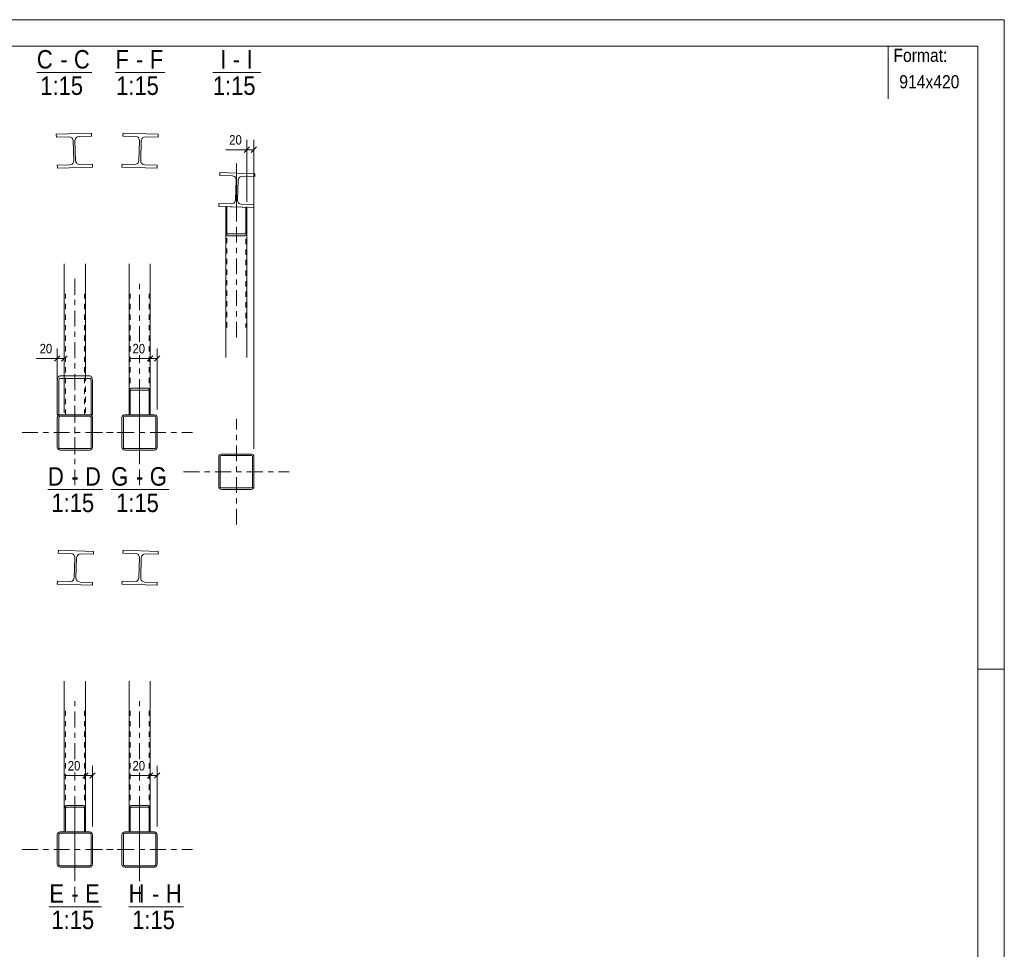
# Model space of a CAD drawing. Header units: millimetres. Extents: x 0 to 914, y 0 to 420.
# Tile 10 of 10: x 728 to 914, y 244 to 420. Entities that reach past the tile are written whole.
import ezdxf

# ---------------------------------------------------------------- set-up
doc = ezdxf.new("R2010")
doc.units = ezdxf.units.MM
for name, pattern in [('XKITLINE00', [0]), ('XKITLINE01', [4, 1, -1, 1, -1]), ('XKITLINE03', [6, 3, -1, 1, -1])]:
    doc.linetypes.add(name, pattern=pattern)
for name, color, linetype, lineweight in [('Arkusz rysunku', 3, 'Continuous', 0), ('Element', 2, 'Continuous', 0), ('Inny typ obiektu', 7, 'Continuous', 0), ('Wymiar', 4, 'Continuous', 0)]:
    doc.layers.add(name, color=color, linetype=linetype, lineweight=lineweight)
doc.styles.add('ARIAL', font='ARIAL.TTF')

msp = doc.modelspace()

# ---------------------------------------------------------------- linework, layer by layer
at = {"layer": 'Arkusz rysunku', "linetype": 'XKITLINE00', "lineweight": 0}
for p, q in [((914, 420), (0, 420)), ((914, 0), (914, 420)), ((909, 415), (5, 415)), ((909, 5), (909, 415)), ((914, 297), (909, 297))]:
    msp.add_line(p, q, dxfattribs=at)
at = {"layer": 'Element', "linetype": 'XKITLINE00', "lineweight": 0}
for p, q in [((734.44, 398.29), (741.11, 398.5)), ((734.44, 398.29), (741.11, 398.5)), ((734.46, 397.76), (734.44, 398.29)), ((734.46, 397.76), (734.44, 398.29)), ((734.46, 397.76), (736.83, 397.83)), ((734.46, 397.76), (736.83, 397.83)), ((736.83, 397.83), (737.13, 397.78)), ((736.83, 397.83), (737.13, 397.78)), ((737.58, 397.36), (737.65, 397.06)), ((737.58, 397.36), (737.65, 397.06)), ((737.98, 397.07), (738.03, 397.38)), ((737.98, 397.07), (738.03, 397.38)), ((738.45, 397.82), (738.76, 397.89)), ((738.45, 397.82), (738.76, 397.89)), ((741.12, 397.97), (738.76, 397.89)), ((741.12, 397.97), (738.76, 397.89)), ((741.11, 398.5), (741.12, 397.97)), ((741.11, 398.5), (741.12, 397.97)), ((747.07, 397.97), (747.09, 398.5)), ((747.07, 397.97), (747.09, 398.5)), ((749.44, 397.89), (747.07, 397.97)), ((749.44, 397.89), (747.07, 397.97)), ((747.09, 398.5), (753.75, 398.29)), ((747.09, 398.5), (753.75, 398.29)), ((749.44, 397.89), (749.74, 397.82)), ((749.44, 397.89), (749.74, 397.82)), ((750.16, 397.38), (750.21, 397.07)), ((750.16, 397.38), (750.21, 397.07)), ((750.54, 397.06), (750.62, 397.36)), ((750.54, 397.06), (750.62, 397.36)), ((751.06, 397.78), (751.37, 397.83)), ((751.06, 397.78), (751.37, 397.83)), ((753.73, 397.76), (751.37, 397.83)), ((753.73, 397.76), (751.37, 397.83)), ((753.75, 398.29), (753.73, 397.76)), ((753.75, 398.29), (753.73, 397.76)), ((737.77, 393.33), (737.65, 397.06)), ((737.77, 393.33), (737.65, 397.06)), ((738.1, 393.34), (737.98, 397.07)), ((738.1, 393.34), (737.98, 397.07)), ((750.09, 393.34), (750.21, 397.07)), ((750.09, 393.34), (750.21, 397.07)), ((750.43, 393.33), (750.54, 397.06)), ((750.43, 393.33), (750.54, 397.06)), ((734.63, 392.43), (736.99, 392.5)), ((734.63, 392.43), (736.99, 392.5)), ((734.65, 391.89), (734.63, 392.43)), ((734.65, 391.89), (734.63, 392.43)), ((741.31, 392.1), (734.65, 391.89)), ((741.31, 392.1), (734.65, 391.89)), ((737.3, 392.57), (736.99, 392.5)), ((737.3, 392.57), (736.99, 392.5)), ((737.77, 393.33), (737.72, 393.02)), ((737.77, 393.33), (737.72, 393.02)), ((738.17, 393.03), (738.1, 393.34)), ((738.17, 393.03), (738.1, 393.34)), ((738.93, 392.56), (738.62, 392.61)), ((738.93, 392.56), (738.62, 392.61)), ((738.93, 392.56), (741.29, 392.64)), ((738.93, 392.56), (741.29, 392.64)), ((741.29, 392.64), (741.31, 392.1)), ((741.29, 392.64), (741.31, 392.1)), ((746.89, 392.1), (746.9, 392.64)), ((746.89, 392.1), (746.9, 392.64)), ((753.55, 391.89), (746.89, 392.1)), ((753.55, 391.89), (746.89, 392.1)), ((746.9, 392.64), (749.27, 392.56)), ((746.9, 392.64), (749.27, 392.56)), ((749.58, 392.61), (749.27, 392.56)), ((749.58, 392.61), (749.27, 392.56)), ((750.09, 393.34), (750.02, 393.03)), ((750.09, 393.34), (750.02, 393.03)), ((750.48, 393.02), (750.43, 393.33)), ((750.48, 393.02), (750.43, 393.33)), ((751.2, 392.5), (750.9, 392.57)), ((751.2, 392.5), (750.9, 392.57)), ((751.2, 392.5), (753.57, 392.43)), ((751.2, 392.5), (753.57, 392.43)), ((753.57, 392.43), (753.55, 391.89)), ((753.57, 392.43), (753.55, 391.89)), ((765.4, 390.51), (765.42, 391.04)), ((765.4, 390.51), (765.42, 391.04)), ((767.76, 390.44), (765.4, 390.51)), ((767.76, 390.44), (765.4, 390.51)), ((765.42, 391.04), (772.08, 390.83)), ((765.42, 391.04), (772.08, 390.83)), ((767.76, 390.44), (768.07, 390.37)), ((767.76, 390.44), (768.07, 390.37)), ((768.49, 389.92), (768.54, 389.61)), ((768.49, 389.92), (768.54, 389.61)), ((768.87, 389.6), (768.94, 389.91)), ((768.87, 389.6), (768.94, 389.91)), ((769.39, 390.32), (769.7, 390.38)), ((769.39, 390.32), (769.7, 390.38)), ((772.06, 390.3), (769.7, 390.38)), ((772.06, 390.3), (769.7, 390.38)), ((772.08, 390.83), (772.06, 390.3)), ((772.08, 390.83), (772.06, 390.3)), ((768.42, 385.88), (768.54, 389.61)), ((768.42, 385.88), (768.54, 389.61)), ((768.75, 385.87), (768.87, 389.6)), ((768.75, 385.87), (768.87, 389.6)), ((765.21, 384.65), (765.23, 385.18)), ((765.21, 384.65), (765.23, 385.18)), ((771.88, 384.44), (765.21, 384.65)), ((771.88, 384.44), (765.21, 384.65)), ((765.23, 385.18), (767.6, 385.11)), ((765.23, 385.18), (767.6, 385.11)), ((766.55, 384.61), (766.75, 384.6)), ((766.55, 379.8), (766.55, 384.61)), ((766.55, 384.61), (766.75, 384.6)), ((766.55, 379.8), (766.55, 384.61)), ((766.75, 384.6), (766.75, 379.8)), ((766.75, 379.8), (766.75, 384.6)), ((767.9, 385.16), (767.6, 385.11)), ((767.9, 385.16), (767.6, 385.11)), ((768.42, 385.88), (768.35, 385.58)), ((768.42, 385.88), (768.35, 385.58)), ((768.8, 385.56), (768.75, 385.87)), ((768.8, 385.56), (768.75, 385.87)), ((769.53, 385.04), (769.22, 385.12)), ((769.53, 385.04), (769.22, 385.12)), ((769.53, 385.04), (771.89, 384.97)), ((769.53, 385.04), (771.89, 384.97)), ((770.55, 384.48), (770.35, 384.49)), ((770.35, 384.49), (770.35, 379.8)), ((770.55, 384.48), (770.35, 384.49)), ((770.35, 384.49), (770.35, 379.8)), ((770.55, 379.8), (770.55, 384.48)), ((770.55, 379.8), (770.55, 384.48)), ((771.89, 384.97), (771.88, 384.44)), ((771.89, 384.97), (771.88, 384.44)), ((766.55, 379.8), (766.58, 379.53)), ((766.55, 379.8), (766.58, 379.53)), ((766.55, 379.8), (766.55, 356.02)), ((766.76, 379.66), (766.75, 379.8)), ((766.76, 379.66), (766.75, 379.8)), ((766.81, 379.55), (766.76, 379.66)), ((766.81, 379.55), (766.76, 379.66)), ((766.8, 379.14), (766.95, 379.09)), ((766.8, 379.14), (766.95, 379.09)), ((766.87, 379.47), (766.81, 379.55)), ((766.87, 379.47), (766.81, 379.55)), ((766.95, 379.44), (766.87, 379.47)), ((766.95, 379.44), (766.87, 379.47)), ((766.95, 379.44), (770.15, 379.44)), ((766.95, 379.44), (770.15, 379.44)), ((766.95, 379.09), (770.15, 379.09)), ((766.95, 379.09), (770.15, 379.09)), ((770.22, 379.47), (770.15, 379.44)), ((770.22, 379.47), (770.15, 379.44)), ((770.15, 379.09), (770.3, 379.14)), ((770.15, 379.09), (770.3, 379.14)), ((770.29, 379.55), (770.22, 379.47)), ((770.29, 379.55), (770.22, 379.47)), ((770.33, 379.66), (770.29, 379.55)), ((770.33, 379.66), (770.29, 379.55)), ((770.35, 379.8), (770.33, 379.66)), ((770.35, 379.8), (770.33, 379.66)), ((770.52, 379.53), (770.55, 379.8)), ((770.52, 379.53), (770.55, 379.8)), ((770.55, 379.8), (770.55, 356.02)), ((735.97, 373.75), (735.97, 352.54)), ((739.97, 373.75), (739.97, 352.54)), ((748.22, 373.75), (748.22, 349.48)), ((752.22, 373.75), (752.22, 349.48)), ((735.17, 352.54), (734.97, 352.47)), ((735.17, 352.54), (734.97, 352.47)), ((735.17, 352.54), (740.77, 352.54)), ((735.17, 352.54), (740.77, 352.54)), ((740.98, 352.47), (740.77, 352.54)), ((740.98, 352.47), (740.77, 352.54)), ((734.68, 351.96), (734.64, 351.6)), ((734.68, 351.96), (734.64, 351.6)), ((734.64, 345.17), (734.64, 351.6)), ((734.64, 345.17), (734.64, 351.6)), ((734.91, 351.6), (734.93, 351.78)), ((734.91, 351.6), (734.93, 351.78)), ((734.91, 345.17), (734.91, 351.6)), ((734.91, 345.17), (734.91, 351.6)), ((734.93, 351.78), (734.98, 351.93)), ((734.93, 351.78), (734.98, 351.93)), ((734.98, 351.93), (735.07, 352.03)), ((734.98, 351.93), (735.07, 352.03)), ((735.07, 352.03), (735.17, 352.07)), ((735.07, 352.03), (735.17, 352.07)), ((735.17, 352.07), (740.77, 352.07)), ((735.17, 352.07), (740.77, 352.07)), ((740.77, 352.07), (740.87, 352.03)), ((740.77, 352.07), (740.87, 352.03)), ((740.87, 352.03), (740.96, 351.93)), ((740.87, 352.03), (740.96, 351.93)), ((740.96, 351.93), (741.02, 351.78)), ((740.96, 351.93), (741.02, 351.78)), ((741.02, 351.78), (741.04, 351.59)), ((741.02, 351.78), (741.04, 351.59)), ((741.04, 351.59), (741.04, 345.17)), ((741.04, 345.17), (741.04, 351.59)), ((741.31, 351.59), (741.26, 351.96)), ((741.31, 351.59), (741.26, 351.96)), ((741.31, 345.17), (741.31, 351.59)), ((741.31, 351.59), (741.31, 345.17)), ((741.31, 345.17), (741.31, 351.59)), ((748.25, 349.75), (748.22, 349.48)), ((748.25, 349.75), (748.22, 349.48)), ((748.22, 349.48), (748.22, 345.17)), ((748.22, 349.48), (748.22, 345.17)), ((748.42, 349.48), (748.44, 349.61)), ((748.42, 349.48), (748.44, 349.61)), ((748.42, 345.17), (748.42, 349.48)), ((748.42, 345.17), (748.42, 349.48)), ((748.44, 349.61), (748.48, 349.73)), ((748.44, 349.61), (748.48, 349.73)), ((748.62, 350.19), (748.47, 350.13)), ((748.62, 350.19), (748.47, 350.13)), ((748.48, 349.73), (748.54, 349.81)), ((748.48, 349.73), (748.54, 349.81)), ((748.54, 349.81), (748.62, 349.83)), ((748.54, 349.81), (748.62, 349.83)), ((748.62, 350.19), (751.82, 350.19)), ((748.62, 350.19), (751.82, 350.19)), ((748.62, 349.83), (751.82, 349.83)), ((748.62, 349.83), (751.82, 349.83)), ((751.97, 350.13), (751.82, 350.19)), ((751.97, 350.13), (751.82, 350.19)), ((751.82, 349.83), (751.9, 349.81)), ((751.82, 349.83), (751.9, 349.81)), ((751.9, 349.81), (751.96, 349.73)), ((751.9, 349.81), (751.96, 349.73)), ((751.96, 349.73), (752.01, 349.61)), ((751.96, 349.73), (752.01, 349.61)), ((752.01, 349.61), (752.02, 349.48)), ((752.01, 349.61), (752.02, 349.48)), ((752.02, 349.48), (752.02, 345.17)), ((752.02, 345.17), (752.02, 349.48)), ((752.22, 349.48), (752.19, 349.75)), ((752.22, 349.48), (752.19, 349.75)), ((752.22, 345.17), (752.22, 349.48)), ((752.22, 345.17), (752.22, 349.48)), ((734.64, 345.17), (734.98, 345.17)), ((734.64, 345.17), (734.91, 345.17)), ((734.91, 345.17), (734.91, 345.17)), ((735.17, 345.17), (734.97, 345.13)), ((735.17, 345.17), (734.97, 345.13)), ((734.98, 345.17), (735.17, 345.17)), ((735.17, 345.17), (740.77, 345.17)), ((735.17, 345.17), (740.77, 345.17)), ((740.98, 345.13), (740.77, 345.17)), ((740.98, 345.13), (740.77, 345.17)), ((741.31, 345.17), (740.77, 345.17)), ((741.04, 345.17), (741.31, 345.17)), ((741.31, 345.17), (741.31, 345.17)), ((747.42, 345.17), (747.22, 345.13)), ((747.42, 345.17), (747.22, 345.13)), ((747.42, 345.17), (753.02, 345.17)), ((747.42, 345.17), (753.02, 345.17)), ((748.22, 345.17), (748.42, 345.17)), ((748.22, 345.17), (748.42, 345.17)), ((752.22, 345.17), (752.02, 345.17)), ((752.02, 345.17), (752.22, 345.17)), ((753.23, 345.13), (753.02, 345.17)), ((753.23, 345.13), (753.02, 345.17)), ((734.68, 344.84), (734.64, 344.64)), ((734.68, 344.84), (734.64, 344.64)), ((734.64, 339.04), (734.64, 344.64)), ((734.64, 339.04), (734.64, 344.64)), ((734.91, 344.64), (734.93, 344.74)), ((734.91, 344.64), (734.93, 344.74)), ((734.91, 339.04), (734.91, 344.64)), ((734.91, 339.04), (734.91, 344.64)), ((734.93, 344.74), (734.98, 344.82)), ((734.93, 344.74), (734.98, 344.82)), ((734.98, 344.82), (735.07, 344.88)), ((734.98, 344.82), (735.07, 344.88)), ((735.07, 344.88), (735.17, 344.9)), ((735.07, 344.88), (735.17, 344.9)), ((735.17, 344.9), (740.77, 344.9)), ((735.17, 344.9), (740.77, 344.9)), ((740.77, 344.9), (740.88, 344.88)), ((740.77, 344.9), (740.88, 344.88)), ((740.88, 344.88), (740.96, 344.82)), ((740.88, 344.88), (740.96, 344.82)), ((740.96, 344.82), (741.02, 344.74)), ((740.96, 344.82), (741.02, 344.74)), ((741.02, 344.74), (741.04, 344.64)), ((741.02, 344.74), (741.04, 344.64)), ((741.04, 339.04), (741.04, 344.64)), ((741.04, 339.04), (741.04, 344.64)), ((741.31, 344.64), (741.27, 344.84)), ((741.31, 344.64), (741.27, 344.84)), ((741.31, 339.04), (741.31, 344.64)), ((741.31, 339.04), (741.31, 344.64)), ((746.93, 344.84), (746.89, 344.64)), ((746.93, 344.84), (746.89, 344.64)), ((746.89, 339.04), (746.89, 344.64)), ((746.89, 339.04), (746.89, 344.64)), ((747.15, 344.64), (747.18, 344.74)), ((747.15, 344.64), (747.18, 344.74)), ((747.15, 339.04), (747.15, 344.64)), ((747.15, 339.04), (747.15, 344.64)), ((747.18, 344.74), (747.23, 344.82)), ((747.18, 344.74), (747.23, 344.82)), ((747.23, 344.82), (747.32, 344.88)), ((747.23, 344.82), (747.32, 344.88)), ((747.32, 344.88), (747.42, 344.9)), ((747.32, 344.88), (747.42, 344.9)), ((747.42, 344.9), (753.02, 344.9)), ((747.42, 344.9), (753.02, 344.9)), ((753.02, 344.9), (753.12, 344.88)), ((753.02, 344.9), (753.12, 344.88)), ((753.12, 344.88), (753.21, 344.82)), ((753.12, 344.88), (753.21, 344.82)), ((753.21, 344.82), (753.27, 344.74)), ((753.21, 344.82), (753.27, 344.74)), ((753.27, 344.74), (753.29, 344.64)), ((753.27, 344.74), (753.29, 344.64)), ((753.29, 339.04), (753.29, 344.64)), ((753.29, 339.04), (753.29, 344.64)), ((753.55, 344.64), (753.51, 344.84)), ((753.55, 344.64), (753.51, 344.84)), ((753.55, 339.04), (753.55, 344.64)), ((753.55, 339.04), (753.55, 344.64)), ((734.64, 339.04), (734.68, 338.83)), ((734.64, 339.04), (734.68, 338.83)), ((734.93, 338.93), (734.91, 339.04)), ((734.93, 338.93), (734.91, 339.04)), ((734.98, 338.85), (734.93, 338.93)), ((734.98, 338.85), (734.93, 338.93)), ((734.97, 338.54), (735.17, 338.5)), ((734.97, 338.54), (735.17, 338.5)), ((735.07, 338.79), (734.98, 338.85)), ((735.07, 338.79), (734.98, 338.85)), ((735.17, 338.77), (735.07, 338.79)), ((735.17, 338.77), (735.07, 338.79)), ((735.17, 338.77), (740.77, 338.77)), ((735.17, 338.77), (740.77, 338.77)), ((735.17, 338.5), (740.77, 338.5)), ((735.17, 338.5), (740.77, 338.5)), ((740.88, 338.79), (740.77, 338.77)), ((740.88, 338.79), (740.77, 338.77)), ((740.77, 338.5), (740.98, 338.54)), ((740.77, 338.5), (740.98, 338.54)), ((740.96, 338.85), (740.88, 338.79)), ((740.96, 338.85), (740.88, 338.79)), ((741.02, 338.93), (740.96, 338.85)), ((741.02, 338.93), (740.96, 338.85)), ((741.04, 339.04), (741.02, 338.93)), ((741.04, 339.04), (741.02, 338.93)), ((741.27, 338.83), (741.31, 339.04)), ((741.27, 338.83), (741.31, 339.04)), ((746.89, 339.04), (746.93, 338.83)), ((746.89, 339.04), (746.93, 338.83)), ((747.18, 338.93), (747.15, 339.04)), ((747.18, 338.93), (747.15, 339.04)), ((747.23, 338.85), (747.18, 338.93)), ((747.23, 338.85), (747.18, 338.93)), ((747.22, 338.54), (747.42, 338.5)), ((747.22, 338.54), (747.42, 338.5)), ((747.32, 338.79), (747.23, 338.85)), ((747.32, 338.79), (747.23, 338.85)), ((747.42, 338.77), (747.32, 338.79)), ((747.42, 338.77), (747.32, 338.79)), ((747.42, 338.77), (753.02, 338.77)), ((747.42, 338.77), (753.02, 338.77)), ((747.42, 338.5), (753.02, 338.5)), ((747.42, 338.5), (753.02, 338.5)), ((753.12, 338.79), (753.02, 338.77)), ((753.12, 338.79), (753.02, 338.77)), ((753.02, 338.5), (753.23, 338.54)), ((753.02, 338.5), (753.23, 338.54)), ((753.21, 338.85), (753.12, 338.79)), ((753.21, 338.85), (753.12, 338.79)), ((753.27, 338.93), (753.21, 338.85)), ((753.27, 338.93), (753.21, 338.85)), ((753.29, 339.04), (753.27, 338.93)), ((753.29, 339.04), (753.27, 338.93)), ((753.51, 338.83), (753.55, 339.04)), ((753.51, 338.83), (753.55, 339.04)), ((765.75, 337.71), (765.54, 337.67)), ((765.75, 337.71), (765.54, 337.67)), ((765.75, 337.71), (771.35, 337.71)), ((765.75, 337.71), (771.35, 337.71)), ((771.55, 337.67), (771.35, 337.71)), ((771.55, 337.67), (771.35, 337.71)), ((765.26, 337.38), (765.21, 337.18)), ((765.26, 337.38), (765.21, 337.18)), ((765.21, 331.58), (765.21, 337.18)), ((765.21, 331.58), (765.21, 337.18)), ((765.48, 337.18), (765.5, 337.28)), ((765.48, 337.18), (765.5, 337.28)), ((765.48, 331.58), (765.48, 337.18)), ((765.48, 331.58), (765.48, 337.18)), ((765.5, 337.28), (765.56, 337.37)), ((765.5, 337.28), (765.56, 337.37)), ((765.56, 337.37), (765.65, 337.43)), ((765.56, 337.37), (765.65, 337.43)), ((765.65, 337.43), (765.75, 337.45)), ((765.65, 337.43), (765.75, 337.45)), ((765.75, 337.45), (771.35, 337.45)), ((765.75, 337.45), (771.35, 337.45)), ((771.35, 337.45), (771.45, 337.43)), ((771.35, 337.45), (771.45, 337.43)), ((771.45, 337.43), (771.54, 337.37)), ((771.45, 337.43), (771.54, 337.37)), ((771.54, 337.37), (771.59, 337.28)), ((771.54, 337.37), (771.59, 337.28)), ((771.59, 337.28), (771.61, 337.18)), ((771.59, 337.28), (771.61, 337.18)), ((771.61, 331.58), (771.61, 337.18)), ((771.61, 331.58), (771.61, 337.18)), ((771.88, 337.18), (771.84, 337.38)), ((771.88, 337.18), (771.84, 337.38)), ((771.88, 331.58), (771.88, 337.18)), ((771.88, 331.58), (771.88, 337.18)), ((765.21, 331.58), (765.26, 331.38)), ((765.21, 331.58), (765.26, 331.38)), ((765.5, 331.48), (765.48, 331.58)), ((765.5, 331.48), (765.48, 331.58)), ((765.56, 331.39), (765.5, 331.48)), ((765.56, 331.39), (765.5, 331.48)), ((765.54, 331.09), (765.75, 331.05)), ((765.54, 331.09), (765.75, 331.05)), ((765.65, 331.33), (765.56, 331.39)), ((765.65, 331.33), (765.56, 331.39)), ((765.75, 331.31), (765.65, 331.33)), ((765.75, 331.31), (765.65, 331.33)), ((765.75, 331.31), (771.35, 331.31)), ((765.75, 331.31), (771.35, 331.31)), ((765.75, 331.05), (771.35, 331.05)), ((765.75, 331.05), (771.35, 331.05)), ((771.45, 331.33), (771.35, 331.31)), ((771.45, 331.33), (771.35, 331.31)), ((771.35, 331.05), (771.55, 331.09)), ((771.35, 331.05), (771.55, 331.09)), ((771.54, 331.39), (771.45, 331.33)), ((771.54, 331.39), (771.45, 331.33)), ((771.59, 331.48), (771.54, 331.39)), ((771.59, 331.48), (771.54, 331.39)), ((771.61, 331.58), (771.59, 331.48)), ((771.61, 331.58), (771.59, 331.48)), ((771.84, 331.38), (771.88, 331.58)), ((771.84, 331.38), (771.88, 331.58)), ((734.82, 318.97), (734.84, 319.5)), ((734.82, 318.97), (734.84, 319.5)), ((737.19, 318.89), (734.82, 318.97)), ((737.19, 318.89), (734.82, 318.97)), ((734.84, 319.5), (741.5, 319.29)), ((734.84, 319.5), (741.5, 319.29)), ((737.19, 318.89), (737.49, 318.82)), ((737.19, 318.89), (737.49, 318.82)), ((741.5, 319.29), (741.49, 318.76)), ((741.5, 319.29), (741.49, 318.76)), ((747.07, 318.97), (747.09, 319.5)), ((747.07, 318.97), (747.09, 319.5)), ((749.44, 318.89), (747.07, 318.97)), ((749.44, 318.89), (747.07, 318.97)), ((747.09, 319.5), (753.75, 319.29)), ((747.09, 319.5), (753.75, 319.29)), ((749.44, 318.89), (749.74, 318.82)), ((749.44, 318.89), (749.74, 318.82)), ((753.75, 319.29), (753.73, 318.76)), ((753.75, 319.29), (753.73, 318.76)), ((737.85, 314.34), (737.96, 318.07)), ((737.85, 314.34), (737.96, 318.07)), ((737.91, 318.38), (737.96, 318.07)), ((737.91, 318.38), (737.96, 318.07)), ((738.18, 314.33), (738.3, 318.06)), ((738.18, 314.33), (738.3, 318.06)), ((738.3, 318.06), (738.37, 318.36)), ((738.3, 318.06), (738.37, 318.36)), ((738.81, 318.78), (739.12, 318.83)), ((738.81, 318.78), (739.12, 318.83)), ((741.49, 318.76), (739.12, 318.83)), ((741.49, 318.76), (739.12, 318.83)), ((750.09, 314.34), (750.21, 318.07)), ((750.09, 314.34), (750.21, 318.07)), ((750.16, 318.38), (750.21, 318.07)), ((750.16, 318.38), (750.21, 318.07)), ((750.43, 314.33), (750.54, 318.06)), ((750.43, 314.33), (750.54, 318.06)), ((750.54, 318.06), (750.62, 318.36)), ((750.54, 318.06), (750.62, 318.36)), ((751.06, 318.78), (751.37, 318.83)), ((751.06, 318.78), (751.37, 318.83)), ((753.73, 318.76), (751.37, 318.83)), ((753.73, 318.76), (751.37, 318.83)), ((734.64, 313.11), (734.66, 313.64)), ((734.64, 313.11), (734.66, 313.64)), ((734.66, 313.64), (737.02, 313.56)), ((734.66, 313.64), (737.02, 313.56)), ((737.33, 313.62), (737.02, 313.56)), ((737.33, 313.62), (737.02, 313.56)), ((737.85, 314.34), (737.78, 314.03)), ((737.85, 314.34), (737.78, 314.03)), ((738.23, 314.02), (738.18, 314.33)), ((738.23, 314.02), (738.18, 314.33)), ((738.95, 313.5), (738.65, 313.57)), ((738.95, 313.5), (738.65, 313.57)), ((738.95, 313.5), (741.32, 313.43)), ((738.95, 313.5), (741.32, 313.43)), ((741.32, 313.43), (741.3, 312.9)), ((741.32, 313.43), (741.3, 312.9)), ((746.89, 313.11), (746.9, 313.64)), ((746.89, 313.11), (746.9, 313.64)), ((746.9, 313.64), (749.27, 313.56)), ((746.9, 313.64), (749.27, 313.56)), ((749.58, 313.62), (749.27, 313.56)), ((749.58, 313.62), (749.27, 313.56)), ((750.09, 314.34), (750.02, 314.03)), ((750.09, 314.34), (750.02, 314.03)), ((750.48, 314.02), (750.43, 314.33)), ((750.48, 314.02), (750.43, 314.33)), ((751.2, 313.5), (750.9, 313.57)), ((751.2, 313.5), (750.9, 313.57)), ((751.2, 313.5), (753.57, 313.43)), ((751.2, 313.5), (753.57, 313.43)), ((753.57, 313.43), (753.55, 312.9)), ((753.57, 313.43), (753.55, 312.9)), ((741.3, 312.9), (734.64, 313.11)), ((741.3, 312.9), (734.64, 313.11)), ((753.55, 312.9), (746.89, 313.11)), ((753.55, 312.9), (746.89, 313.11)), ((735.97, 294.75), (735.97, 270.48)), ((739.97, 294.75), (739.97, 270.48)), ((748.22, 294.75), (748.22, 270.48)), ((752.22, 294.75), (752.22, 270.48)), ((736, 270.75), (735.97, 270.48)), ((736, 270.75), (735.97, 270.48)), ((735.97, 270.48), (735.97, 266.17)), ((735.97, 270.48), (735.97, 266.17)), ((736.17, 270.48), (736.19, 270.62)), ((736.17, 270.48), (736.19, 270.62)), ((736.17, 266.17), (736.17, 270.48)), ((736.17, 266.17), (736.17, 270.48)), ((736.19, 270.62), (736.23, 270.73)), ((736.19, 270.62), (736.23, 270.73)), ((736.37, 271.19), (736.22, 271.13)), ((736.37, 271.19), (736.22, 271.13)), ((736.23, 270.73), (736.3, 270.81)), ((736.23, 270.73), (736.3, 270.81)), ((736.3, 270.81), (736.37, 270.83)), ((736.3, 270.81), (736.37, 270.83)), ((736.37, 271.19), (739.57, 271.19)), ((736.37, 271.19), (739.57, 271.19)), ((736.37, 270.83), (739.57, 270.83)), ((736.37, 270.83), (739.57, 270.83)), ((739.73, 271.13), (739.57, 271.19)), ((739.73, 271.13), (739.57, 271.19)), ((739.57, 270.83), (739.65, 270.81)), ((739.57, 270.83), (739.65, 270.81)), ((739.65, 270.81), (739.71, 270.73)), ((739.65, 270.81), (739.71, 270.73)), ((739.71, 270.73), (739.76, 270.62)), ((739.71, 270.73), (739.76, 270.62)), ((739.76, 270.62), (739.77, 270.48)), ((739.76, 270.62), (739.77, 270.48)), ((739.77, 270.48), (739.77, 266.17)), ((739.77, 266.17), (739.77, 270.48)), ((739.97, 270.48), (739.94, 270.75)), ((739.97, 270.48), (739.94, 270.75)), ((739.97, 266.17), (739.97, 270.48)), ((739.97, 266.17), (739.97, 270.48)), ((748.25, 270.75), (748.22, 270.48)), ((748.25, 270.75), (748.22, 270.48)), ((748.22, 270.48), (748.22, 266.17)), ((748.22, 270.48), (748.22, 266.17)), ((748.42, 270.48), (748.44, 270.62)), ((748.42, 270.48), (748.44, 270.62)), ((748.42, 266.17), (748.42, 270.48)), ((748.42, 266.17), (748.42, 270.48)), ((748.44, 270.62), (748.48, 270.73)), ((748.44, 270.62), (748.48, 270.73)), ((748.62, 271.19), (748.47, 271.13)), ((748.62, 271.19), (748.47, 271.13)), ((748.48, 270.73), (748.54, 270.81)), ((748.48, 270.73), (748.54, 270.81)), ((748.54, 270.81), (748.62, 270.83)), ((748.54, 270.81), (748.62, 270.83)), ((748.62, 271.19), (751.82, 271.19)), ((748.62, 271.19), (751.82, 271.19)), ((748.62, 270.83), (751.82, 270.83)), ((748.62, 270.83), (751.82, 270.83)), ((751.97, 271.13), (751.82, 271.19)), ((751.97, 271.13), (751.82, 271.19)), ((751.82, 270.83), (751.9, 270.81)), ((751.82, 270.83), (751.9, 270.81)), ((751.9, 270.81), (751.96, 270.73)), ((751.9, 270.81), (751.96, 270.73)), ((751.96, 270.73), (752.01, 270.62)), ((751.96, 270.73), (752.01, 270.62)), ((752.01, 270.62), (752.02, 270.48)), ((752.01, 270.62), (752.02, 270.48)), ((752.02, 270.48), (752.02, 266.17)), ((752.02, 266.17), (752.02, 270.48)), ((752.22, 270.48), (752.19, 270.75)), ((752.22, 270.48), (752.19, 270.75)), ((752.22, 266.17), (752.22, 270.48)), ((752.22, 266.17), (752.22, 270.48)), ((734.68, 265.84), (734.64, 265.64)), ((734.68, 265.84), (734.64, 265.64)), ((734.64, 260.04), (734.64, 265.64)), ((734.64, 260.04), (734.64, 265.64)), ((734.91, 265.64), (734.93, 265.74)), ((734.91, 265.64), (734.93, 265.74)), ((734.91, 260.04), (734.91, 265.64)), ((734.91, 260.04), (734.91, 265.64)), ((734.93, 265.74), (734.98, 265.83)), ((734.93, 265.74), (734.98, 265.83)), ((735.17, 266.17), (734.97, 266.13)), ((735.17, 266.17), (734.97, 266.13)), ((734.98, 265.83), (735.07, 265.88)), ((734.98, 265.83), (735.07, 265.88)), ((735.07, 265.88), (735.17, 265.91)), ((735.07, 265.88), (735.17, 265.91)), ((735.17, 266.17), (740.77, 266.17)), ((735.17, 266.17), (740.77, 266.17)), ((735.17, 265.91), (740.77, 265.91)), ((735.17, 265.91), (740.77, 265.91)), ((735.97, 266.17), (736.17, 266.17)), ((735.97, 266.17), (736.17, 266.17)), ((739.97, 266.17), (739.77, 266.17)), ((739.77, 266.17), (739.97, 266.17)), ((740.98, 266.13), (740.77, 266.17)), ((740.98, 266.13), (740.77, 266.17)), ((740.77, 265.91), (740.88, 265.88)), ((740.77, 265.91), (740.88, 265.88)), ((740.88, 265.88), (740.96, 265.83)), ((740.88, 265.88), (740.96, 265.83)), ((740.96, 265.83), (741.02, 265.74)), ((740.96, 265.83), (741.02, 265.74)), ((741.02, 265.74), (741.04, 265.64)), ((741.02, 265.74), (741.04, 265.64)), ((741.04, 260.04), (741.04, 265.64)), ((741.04, 260.04), (741.04, 265.64)), ((741.31, 265.64), (741.27, 265.84)), ((741.31, 265.64), (741.27, 265.84)), ((741.31, 260.04), (741.31, 265.64)), ((741.31, 260.04), (741.31, 265.64)), ((746.93, 265.84), (746.89, 265.64)), ((746.93, 265.84), (746.89, 265.64)), ((746.89, 260.04), (746.89, 265.64)), ((746.89, 260.04), (746.89, 265.64)), ((747.15, 265.64), (747.18, 265.74)), ((747.15, 265.64), (747.18, 265.74)), ((747.15, 260.04), (747.15, 265.64)), ((747.15, 260.04), (747.15, 265.64)), ((747.18, 265.74), (747.23, 265.83)), ((747.18, 265.74), (747.23, 265.83)), ((747.42, 266.17), (747.22, 266.13)), ((747.42, 266.17), (747.22, 266.13)), ((747.23, 265.83), (747.32, 265.88)), ((747.23, 265.83), (747.32, 265.88)), ((747.32, 265.88), (747.42, 265.91)), ((747.32, 265.88), (747.42, 265.91)), ((747.42, 266.17), (753.02, 266.17)), ((747.42, 266.17), (753.02, 266.17)), ((747.42, 265.91), (753.02, 265.91)), ((747.42, 265.91), (753.02, 265.91)), ((748.22, 266.17), (748.42, 266.17)), ((748.22, 266.17), (748.42, 266.17)), ((752.22, 266.17), (752.02, 266.17)), ((752.02, 266.17), (752.22, 266.17)), ((753.23, 266.13), (753.02, 266.17)), ((753.23, 266.13), (753.02, 266.17)), ((753.02, 265.91), (753.12, 265.88)), ((753.02, 265.91), (753.12, 265.88)), ((753.12, 265.88), (753.21, 265.83)), ((753.12, 265.88), (753.21, 265.83)), ((753.21, 265.83), (753.27, 265.74)), ((753.21, 265.83), (753.27, 265.74)), ((753.27, 265.74), (753.29, 265.64)), ((753.27, 265.74), (753.29, 265.64)), ((753.29, 260.04), (753.29, 265.64)), ((753.29, 260.04), (753.29, 265.64)), ((753.55, 265.64), (753.51, 265.84)), ((753.55, 265.64), (753.51, 265.84)), ((753.55, 260.04), (753.55, 265.64)), ((753.55, 260.04), (753.55, 265.64)), ((734.64, 260.04), (734.68, 259.83)), ((734.64, 260.04), (734.68, 259.83)), ((734.93, 259.94), (734.91, 260.04)), ((734.93, 259.94), (734.91, 260.04)), ((734.98, 259.85), (734.93, 259.94)), ((734.98, 259.85), (734.93, 259.94)), ((734.97, 259.55), (735.17, 259.51)), ((734.97, 259.55), (735.17, 259.51)), ((735.07, 259.79), (734.98, 259.85)), ((735.07, 259.79), (734.98, 259.85)), ((735.17, 259.77), (735.07, 259.79)), ((735.17, 259.77), (735.07, 259.79)), ((735.17, 259.77), (740.77, 259.77)), ((735.17, 259.77), (740.77, 259.77)), ((735.17, 259.51), (740.77, 259.51)), ((735.17, 259.51), (740.77, 259.51)), ((740.88, 259.79), (740.77, 259.77)), ((740.88, 259.79), (740.77, 259.77)), ((740.77, 259.51), (740.98, 259.55)), ((740.77, 259.51), (740.98, 259.55)), ((740.96, 259.85), (740.88, 259.79)), ((740.96, 259.85), (740.88, 259.79)), ((741.02, 259.94), (740.96, 259.85)), ((741.02, 259.94), (740.96, 259.85)), ((741.04, 260.04), (741.02, 259.94)), ((741.04, 260.04), (741.02, 259.94)), ((741.27, 259.83), (741.31, 260.04)), ((741.27, 259.83), (741.31, 260.04)), ((746.89, 260.04), (746.93, 259.83)), ((746.89, 260.04), (746.93, 259.83)), ((747.18, 259.94), (747.15, 260.04)), ((747.18, 259.94), (747.15, 260.04)), ((747.23, 259.85), (747.18, 259.94)), ((747.23, 259.85), (747.18, 259.94)), ((747.22, 259.55), (747.42, 259.51)), ((747.22, 259.55), (747.42, 259.51)), ((747.32, 259.79), (747.23, 259.85)), ((747.32, 259.79), (747.23, 259.85)), ((747.42, 259.77), (747.32, 259.79)), ((747.42, 259.77), (747.32, 259.79)), ((747.42, 259.77), (753.02, 259.77)), ((747.42, 259.77), (753.02, 259.77)), ((747.42, 259.51), (753.02, 259.51)), ((747.42, 259.51), (753.02, 259.51)), ((753.12, 259.79), (753.02, 259.77)), ((753.12, 259.79), (753.02, 259.77)), ((753.02, 259.51), (753.23, 259.55)), ((753.02, 259.51), (753.23, 259.55)), ((753.21, 259.85), (753.12, 259.79)), ((753.21, 259.85), (753.12, 259.79)), ((753.27, 259.94), (753.21, 259.85)), ((753.27, 259.94), (753.21, 259.85)), ((753.29, 260.04), (753.27, 259.94)), ((753.29, 260.04), (753.27, 259.94)), ((753.51, 259.83), (753.55, 260.04)), ((753.51, 259.83), (753.55, 260.04))]:
    msp.add_line(p, q, dxfattribs=at)
at = {"layer": 'Element', "linetype": 'XKITLINE03', "lineweight": 0}
for p, q in [((737.88, 395.2), (737.88, 395.2)), ((750.32, 395.2), (750.32, 395.2)), ((768.55, 382.63), (768.55, 392.79)), ((768.55, 392.79), (768.55, 358.86)), ((768.65, 387.74), (768.65, 387.74)), ((737.97, 370.92), (737.97, 336.92)), ((750.22, 358.96), (750.22, 370.92)), ((750.22, 336.92), (750.22, 356.44)), ((737.97, 331.84), (737.97, 351.84)), ((750.22, 331.84), (750.22, 351.84)), ((737.97, 346.64), (737.97, 336.92)), ((750.22, 346.64), (750.22, 336.92)), ((768.55, 324.38), (768.55, 344.38)), ((727.97, 341.84), (747.97, 341.84)), ((740.22, 341.84), (760.22, 341.84)), ((758.55, 334.38), (778.55, 334.38)), ((738.07, 316.2), (738.07, 316.2)), ((750.32, 316.2), (750.32, 316.2)), ((737.97, 279.96), (737.97, 291.92)), ((750.22, 279.96), (750.22, 291.92)), ((737.97, 257.92), (737.97, 277.44)), ((750.22, 257.92), (750.22, 277.44)), ((737.97, 252.84), (737.97, 272.84)), ((750.22, 252.84), (750.22, 272.84)), ((737.97, 267.65), (737.97, 257.92)), ((750.22, 267.65), (750.22, 257.92)), ((727.97, 262.84), (747.97, 262.84)), ((740.22, 262.84), (760.22, 262.84))]:
    msp.add_line(p, q, dxfattribs=at)
at = {"layer": 'Element', "linetype": 'XKITLINE01', "lineweight": 0}
for p, q in [((766.55, 384.61), (770.55, 384.48)), ((766.55, 384.61), (766.55, 379.8)), ((766.75, 384.6), (770.52, 384.48)), ((766.75, 361.69), (766.75, 384.6)), ((770.35, 384.49), (770.35, 361.69)), ((770.55, 384.48), (770.55, 379.8)), ((736.17, 345.17), (736.17, 368.08)), ((739.77, 345.17), (739.77, 368.08)), ((748.42, 345.17), (748.42, 368.08)), ((752.02, 345.17), (752.02, 368.08)), ((735.97, 352.54), (735.97, 345.17)), ((739.97, 352.54), (739.97, 345.17)), ((741.04, 345.17), (741.04, 351.59)), ((748.22, 349.48), (748.22, 345.17)), ((752.22, 349.48), (752.22, 345.17)), ((734.64, 345.17), (734.64, 345.17)), ((734.93, 345.17), (734.97, 345.17)), ((734.97, 345.17), (734.98, 345.17)), ((735.17, 345.17), (740.77, 345.17)), ((739.97, 345.17), (735.97, 345.17)), ((752.22, 345.17), (748.22, 345.17)), ((752.02, 345.17), (748.42, 345.17)), ((736.17, 266.17), (736.17, 289.09)), ((739.77, 266.17), (739.77, 289.09)), ((748.42, 266.17), (748.42, 289.09)), ((752.02, 266.17), (752.02, 289.09)), ((735.97, 270.48), (735.97, 266.17)), ((739.97, 270.48), (739.97, 266.17)), ((748.22, 270.48), (748.22, 266.17)), ((752.22, 270.48), (752.22, 266.17)), ((739.97, 266.17), (735.97, 266.17)), ((739.77, 266.17), (736.17, 266.17)), ((752.22, 266.17), (748.22, 266.17)), ((752.02, 266.17), (748.42, 266.17))]:
    msp.add_line(p, q, dxfattribs=at)
at = {"layer": 'Element', "linetype": 'XKITLINE00', "lineweight": 0}
for centre, radius, start, end in [((736.85, 397.03), 0.8, 24.3077, 69.3077), ((736.85, 397.03), 0.8, 24.3077, 69.3077), ((738.78, 397.09), 0.8, 114.3077, 159.3077), ((738.78, 397.09), 0.8, 114.3077, 159.3077), ((749.41, 397.09), 0.8, 20.6923, 65.6923), ((749.41, 397.09), 0.8, 20.6923, 65.6923), ((751.34, 397.03), 0.8, 110.6923, 155.6923), ((751.34, 397.03), 0.8, 110.6923, 155.6923), ((736.97, 393.3), 0.8, 294.3077, 339.3077), ((736.97, 393.3), 0.8, 294.3077, 339.3077), ((738.9, 393.36), 0.8, 204.3077, 249.3077), ((738.9, 393.36), 0.8, 204.3077, 249.3077), ((749.29, 393.36), 0.8, 290.6923, 335.6923), ((749.29, 393.36), 0.8, 290.6923, 335.6923), ((751.23, 393.3), 0.8, 200.6923, 245.6923), ((751.23, 393.3), 0.8, 200.6923, 245.6923), ((767.74, 389.64), 0.8, 20.6923, 65.6923), ((767.74, 389.64), 0.8, 20.6923, 65.6923), ((769.67, 389.58), 0.8, 110.6923, 155.6923), ((769.67, 389.58), 0.8, 110.6923, 155.6923), ((767.62, 385.91), 0.8, 290.6923, 335.6923), ((767.62, 385.91), 0.8, 290.6923, 335.6923), ((769.55, 385.84), 0.8, 200.6923, 245.6923), ((769.55, 385.84), 0.8, 200.6923, 245.6923), ((767.23, 379.64), 0.658, 189.9249, 228.9862), ((767.23, 379.64), 0.658, 189.9249, 228.9862), ((769.87, 379.64), 0.658, 311.013, 350.0744), ((769.87, 379.64), 0.658, 311.013, 350.0744), ((735.54, 351.81), 0.877, 130.9975, 170.0766), ((735.54, 351.81), 0.877, 130.9975, 170.0766), ((740.4, 351.8), 0.878, 9.9265, 48.9697), ((740.4, 351.8), 0.878, 9.9265, 48.9697), ((748.9, 349.64), 0.658, 131.0134, 170.0748), ((748.9, 349.64), 0.658, 131.0134, 170.0748), ((751.54, 349.64), 0.658, 9.9252, 48.9866), ((751.54, 349.64), 0.658, 9.9252, 48.9866), ((735.17, 344.64), 0.533, 112.5, 157.5), ((735.17, 344.64), 0.533, 112.5, 157.5), ((740.77, 344.64), 0.533, 22.5, 67.5), ((740.77, 344.64), 0.533, 22.5, 67.5), ((747.42, 344.64), 0.533, 112.5, 157.5), ((747.42, 344.64), 0.533, 112.5, 157.5), ((753.02, 344.64), 0.533, 22.5, 67.5), ((753.02, 344.64), 0.533, 22.5, 67.5), ((735.17, 339.04), 0.533, 202.5, 247.5), ((735.17, 339.04), 0.533, 202.5, 247.5), ((740.77, 339.04), 0.533, 292.5, 337.5), ((740.77, 339.04), 0.533, 292.5, 337.5), ((747.42, 339.04), 0.533, 202.5, 247.5), ((747.42, 339.04), 0.533, 202.5, 247.5), ((753.02, 339.04), 0.533, 292.5, 337.5), ((753.02, 339.04), 0.533, 292.5, 337.5), ((765.75, 337.18), 0.533, 112.5, 157.5), ((765.75, 337.18), 0.533, 112.5, 157.5), ((771.35, 337.18), 0.533, 22.5, 67.5), ((771.35, 337.18), 0.533, 22.5, 67.5), ((765.75, 331.58), 0.533, 202.5, 247.5), ((765.75, 331.58), 0.533, 202.5, 247.5), ((771.35, 331.58), 0.533, 292.5, 337.5), ((771.35, 331.58), 0.533, 292.5, 337.5), ((737.16, 318.1), 0.8, 20.6923, 65.6923), ((737.16, 318.1), 0.8, 20.6923, 65.6923), ((739.1, 318.03), 0.8, 110.6923, 155.6923), ((739.1, 318.03), 0.8, 110.6923, 155.6923), ((749.41, 318.1), 0.8, 20.6923, 65.6923), ((749.41, 318.1), 0.8, 20.6923, 65.6923), ((751.34, 318.03), 0.8, 110.6923, 155.6923), ((751.34, 318.03), 0.8, 110.6923, 155.6923), ((737.05, 314.36), 0.8, 290.6923, 335.6923), ((737.05, 314.36), 0.8, 290.6923, 335.6923), ((738.98, 314.3), 0.8, 200.6923, 245.6923), ((738.98, 314.3), 0.8, 200.6923, 245.6923), ((749.29, 314.36), 0.8, 290.6923, 335.6923), ((749.29, 314.36), 0.8, 290.6923, 335.6923), ((751.23, 314.3), 0.8, 200.6923, 245.6923), ((751.23, 314.3), 0.8, 200.6923, 245.6923), ((736.65, 270.64), 0.658, 131.0134, 170.0748), ((736.65, 270.64), 0.658, 131.0134, 170.0748), ((739.29, 270.64), 0.658, 9.9252, 48.9866), ((739.29, 270.64), 0.658, 9.9252, 48.9866), ((748.9, 270.64), 0.658, 131.0134, 170.0748), ((748.9, 270.64), 0.658, 131.0134, 170.0748), ((751.54, 270.64), 0.658, 9.9252, 48.9866), ((751.54, 270.64), 0.658, 9.9252, 48.9866), ((735.17, 265.64), 0.533, 112.5, 157.5), ((735.17, 265.64), 0.533, 112.5, 157.5), ((740.77, 265.64), 0.533, 22.5, 67.5), ((740.77, 265.64), 0.533, 22.5, 67.5), ((747.42, 265.64), 0.533, 112.5, 157.5), ((747.42, 265.64), 0.533, 112.5, 157.5), ((753.02, 265.64), 0.533, 22.5, 67.5), ((753.02, 265.64), 0.533, 22.5, 67.5), ((735.17, 260.04), 0.533, 202.5, 247.5), ((735.17, 260.04), 0.533, 202.5, 247.5), ((740.77, 260.04), 0.533, 292.5, 337.5), ((740.77, 260.04), 0.533, 292.5, 337.5), ((747.42, 260.04), 0.533, 202.5, 247.5), ((747.42, 260.04), 0.533, 202.5, 247.5), ((753.02, 260.04), 0.533, 292.5, 337.5), ((753.02, 260.04), 0.533, 292.5, 337.5)]:
    msp.add_arc(centre, radius, start, end, dxfattribs=at)
at = {"layer": 'Inny typ obiektu', "linetype": 'XKITLINE00', "lineweight": 0}
for p, q in [((892, 415), (892, 405)), ((730.77, 410), (741.16, 410)), ((745.64, 410), (755, 410)), ((764.1, 410), (773.19, 410)), ((732.87, 331), (743.27, 331)), ((744.86, 331), (755.78, 331)), ((733.13, 252.01), (743.01, 252.01)), ((748.16, 252.01), (758.56, 252.01))]:
    msp.add_line(p, q, dxfattribs=at)
at = {"layer": 'Wymiar', "linetype": 'XKITLINE00', "lineweight": 0}
for p, q in [((770.55, 385.48), (770.55, 397.24)), ((771.88, 338.71), (771.88, 397.24)), ((770.55, 395.38), (766.53, 395.38)), ((770.55, 395.38), (766.53, 395.38)), ((771.06, 395.89), (770.04, 394.87)), ((770.55, 395.38), (771.88, 395.38)), ((772.39, 395.89), (771.37, 394.87)), ((735.15, 356.35), (734.13, 355.33)), ((734.64, 346.17), (734.64, 357.7)), ((736.48, 356.35), (735.46, 355.33)), ((735.97, 346.17), (735.97, 357.7)), ((752.73, 356.35), (751.71, 355.33)), ((752.22, 346.17), (752.22, 357.7)), ((754.06, 356.35), (753.05, 355.33)), ((753.55, 346.17), (753.55, 357.7)), ((734.64, 355.84), (730.62, 355.84)), ((734.64, 355.84), (730.62, 355.84)), ((734.64, 355.84), (735.97, 355.84)), ((752.22, 355.84), (748.2, 355.84)), ((752.22, 355.84), (748.2, 355.84)), ((752.22, 355.84), (753.55, 355.84)), ((739.97, 267.17), (739.97, 278.7)), ((741.31, 267.17), (741.31, 278.7)), ((752.22, 267.17), (752.22, 278.7)), ((753.55, 267.17), (753.55, 278.7)), ((739.97, 276.84), (735.95, 276.84)), ((739.97, 276.84), (735.95, 276.84)), ((740.48, 277.35), (739.46, 276.33)), ((739.97, 276.84), (741.31, 276.84)), ((741.82, 277.35), (740.8, 276.33)), ((752.22, 276.84), (748.2, 276.84)), ((752.22, 276.84), (748.2, 276.84)), ((752.73, 277.35), (751.71, 276.33)), ((752.22, 276.84), (753.55, 276.84)), ((754.06, 277.35), (753.05, 276.33))]:
    msp.add_line(p, q, dxfattribs=at)

# ---------------------------------------------------------------- texts
at = {"layer": 'Inny typ obiektu', "style": 'ARIAL', "width": 0.85}
for s, height, p in [('C', 3.5, (730.77, 410.75)), ('C', 3.5, (737.79, 410.75)), ('F', 3.5, (745.64, 410.75)), ('F', 3.5, (752.15, 410.75)), ('I', 3.5, (765.52, 410.75)), ('I', 3.5, (770.47, 410.75)), ('Format:', 2.5, (893, 412)), ('-', 3.5, (735.19, 410.75)), ('-', 3.5, (749.54, 410.75)), ('-', 3.5, (767.87, 410.75)), ('1:15', 3.5, (731.42, 405.75)), ('1:15', 3.5, (745.78, 405.75)), ('1:15', 3.5, (764.1, 405.75)), ('914x420', 2.5, (894.11, 407)), ('D', 3.5, (732.87, 331.75)), ('D', 3.5, (739.9, 331.75)), ('G', 3.5, (744.86, 331.75)), ('G', 3.5, (752.15, 331.75)), ('-', 3.5, (737.29, 331.75)), ('-', 3.5, (749.54, 331.75)), ('1:15', 3.5, (733.53, 326.75)), ('1:15', 3.5, (745.78, 326.75)), ('E', 3.5, (733.13, 252.76)), ('E', 3.5, (739.9, 252.76)), ('H', 3.5, (748.16, 252.76)), ('H', 3.5, (755.19, 252.76)), ('-', 3.5, (737.29, 252.76)), ('-', 3.5, (752.58, 252.76)), ('1:15', 3.5, (733.53, 247.76)), ('1:15', 3.5, (748.82, 247.76))]:
    msp.add_text(s, height=height, dxfattribs=at).set_placement(p)
at = {"layer": 'Wymiar', "style": 'ARIAL', "width": 0.85}
for p in [(767.2, 396.34), (731.29, 356.8), (748.88, 356.8), (736.63, 277.8), (748.88, 277.8)]:
    msp.add_text('20', height=1.8, dxfattribs=at).set_placement(p)

doc.saveas('drawing.dxf')
